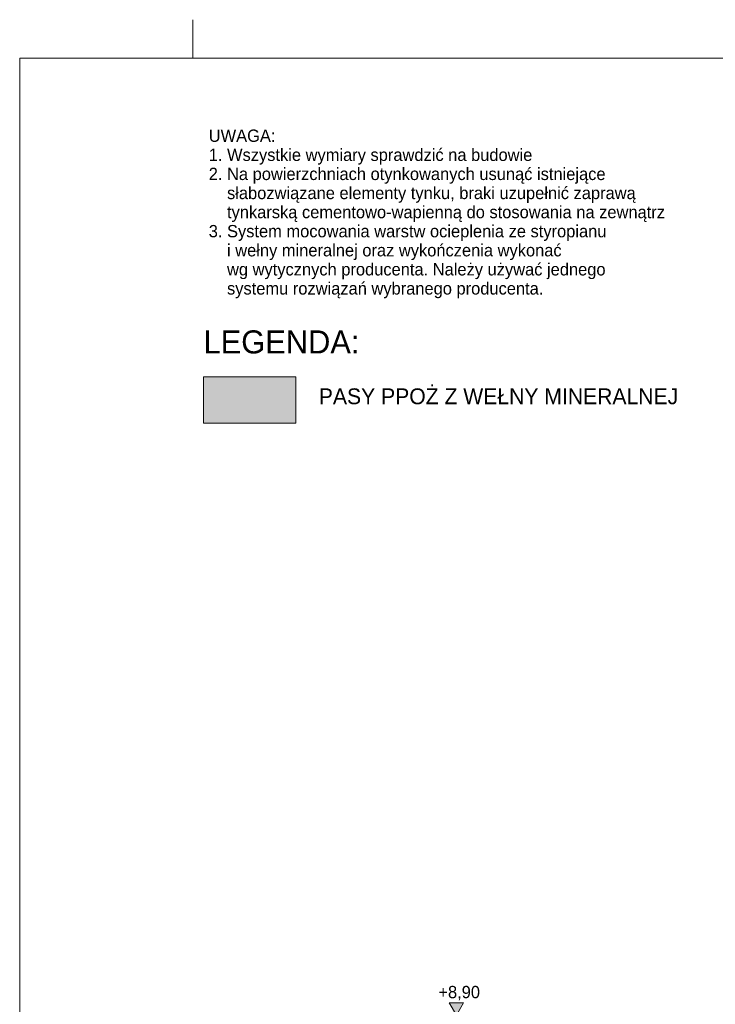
# Model space of a CAD drawing. Extents: x -366324 to -207045, y 68808 to 138616.
# Tile 134 of 170: x -249977 to -240929, y 124052 to 136858. Entities that reach past the tile are written whole.
import ezdxf

# ---------------------------------------------------------------- set-up
doc = ezdxf.new("R2010")
doc.units = 0
doc.header["$MEASUREMENT"] = 0
doc.layers.add('Arch kolorystyka_Nr_Pióra__4', color=7, linetype='Continuous', lineweight=9, true_color=0x029e21)
for name, color, linetype, lineweight in [('Arch opisy_Nr_Pióra__1', 7, 'Continuous', 25), ('Arch opisy_Nr_Pióra__21', 7, 'Continuous', 9), ('ARCH TABELA_Nr_Pióra__21', 7, 'Continuous', 9), ('Arch wymiary_Nr_Pióra__21', 7, 'Continuous', 9)]:
    doc.layers.add(name, color=color, linetype=linetype, lineweight=lineweight)
doc.layers.add('Arch wymiary', color=7, linetype='Continuous')
doc.styles.add('GENERATED_STYLE_1', font='txt')
doc.styles.add('GENERATED_STYLE_2', font='txt')
doc.styles.add('GENERATED_STYLE_3', font='txt')
doc.styles.add('GENERATED_STYLE_7', font='txt')

# ---------------------------------------------------------------- blocks, each defined once
blk = doc.blocks.new('Wymiary_165', base_point=(-244297, 123910))
at = {"layer": 'Arch wymiary_Nr_Pióra__21', "linetype": 'Continuous'}
blk.add_hatch(color=256, dxfattribs=at).paths.add_polyline_path([(-244297, 123910), (-244390, 124070), (-244204, 124070)], flags=0)
for p, q in [((-244297, 123910), (-244390, 124070)), ((-244390, 124070), (-244204, 124070)), ((-244204, 124070), (-244297, 123910)), ((-244297, 123910), (-244417, 123910)), ((-244297, 123910), (-244177, 123910))]:
    blk.add_line(p, q, dxfattribs=at)
at = {"layer": 'Arch wymiary_Nr_Pióra__21', "insert": (-244531, 124102), "char_height": 160, "attachment_point": 7, "style": 'GENERATED_STYLE_1'}
blk.add_mtext('{+8,90}', dxfattribs=at)

msp = doc.modelspace()

# ---------------------------------------------------------------- hatches: boundary and pattern name
at = {"layer": 'Arch kolorystyka_Nr_Pióra__4', "linetype": 'Continuous'}
msp.add_hatch(color=256, dxfattribs=at).paths.add_polyline_path([(-246386, 132212.2), (-247586, 132212.2), (-247586, 131612.2), (-246386, 131612.2)], flags=0)

# ---------------------------------------------------------------- linework, layer by layer
at = {"layer": 'Arch opisy_Nr_Pióra__21', "linetype": 'Continuous'}
for p, q in [((-247586, 131612.2), (-247586, 132212.2)), ((-247586, 132212.2), (-246386, 132212.2)), ((-246386, 132212.2), (-246386, 131612.2)), ((-246386, 131612.2), (-247586, 131612.2))]:
    msp.add_line(p, q, dxfattribs=at)
at = {"layer": 'ARCH TABELA_Nr_Pióra__21', "linetype": 'Continuous'}
for p, q in [((-247726.9, 136358.4), (-247726.9, 136858.4)), ((-247726.9, 136358.4), (-247726.9, 136858.4)), ((-249976.9, 136358.4), (-249976.9, 107908.4)), ((-249976.9, 136358.4), (-209226.9, 136358.4))]:
    msp.add_line(p, q, dxfattribs=at)

# ---------------------------------------------------------------- block references
at = {"layer": 'Arch wymiary', "linetype": 'Continuous'}
msp.add_blockref('Wymiary_165', (-244297.2, 123909.6), dxfattribs=at)

# ---------------------------------------------------------------- texts
at = {"layer": 'Arch opisy_Nr_Pióra__1', "linetype": 'Continuous', "insert": (-247518, 133234.9), "char_height": 160, "width": 6675.775, "attachment_point": 7, "line_spacing_factor": 0.930668, "style": 'GENERATED_STYLE_7'}
msp.add_mtext('{UWAGA:\\P1. Wszystkie wymiary sprawdzić na budowie\\P2. Na powierzchniach otynkowanych usunąć istniejące  \\P    słabozwiązane elementy tynku, braki uzupełnić zaprawą \\P    tynkarską cementowo-wapienną do stosowania na zewnątrz\\P3. System mocowania warstw ocieplenia ze styropianu \\P    i wełny mineralnej oraz wykończenia wykonać \\P    wg wytycznych producenta. Należy używać jednego \\P    systemu rozwiązań wybranego producenta.}', dxfattribs=at)
at = {"layer": 'Arch opisy_Nr_Pióra__1', "linetype": 'Continuous', "insert": (-246086, 132062.9), "char_height": 205.568, "attachment_point": 1, "style": 'GENERATED_STYLE_2'}
msp.add_mtext('{PASY PPOŻ Z WEŁNY MINERALNEJ}', dxfattribs=at)
at = {"layer": 'Arch opisy_Nr_Pióra__21', "linetype": 'Continuous', "insert": (-247586, 132817.6), "char_height": 300, "attachment_point": 1, "style": 'GENERATED_STYLE_3'}
msp.add_mtext('{LEGENDA:}', dxfattribs=at)

doc.saveas('drawing.dxf')
